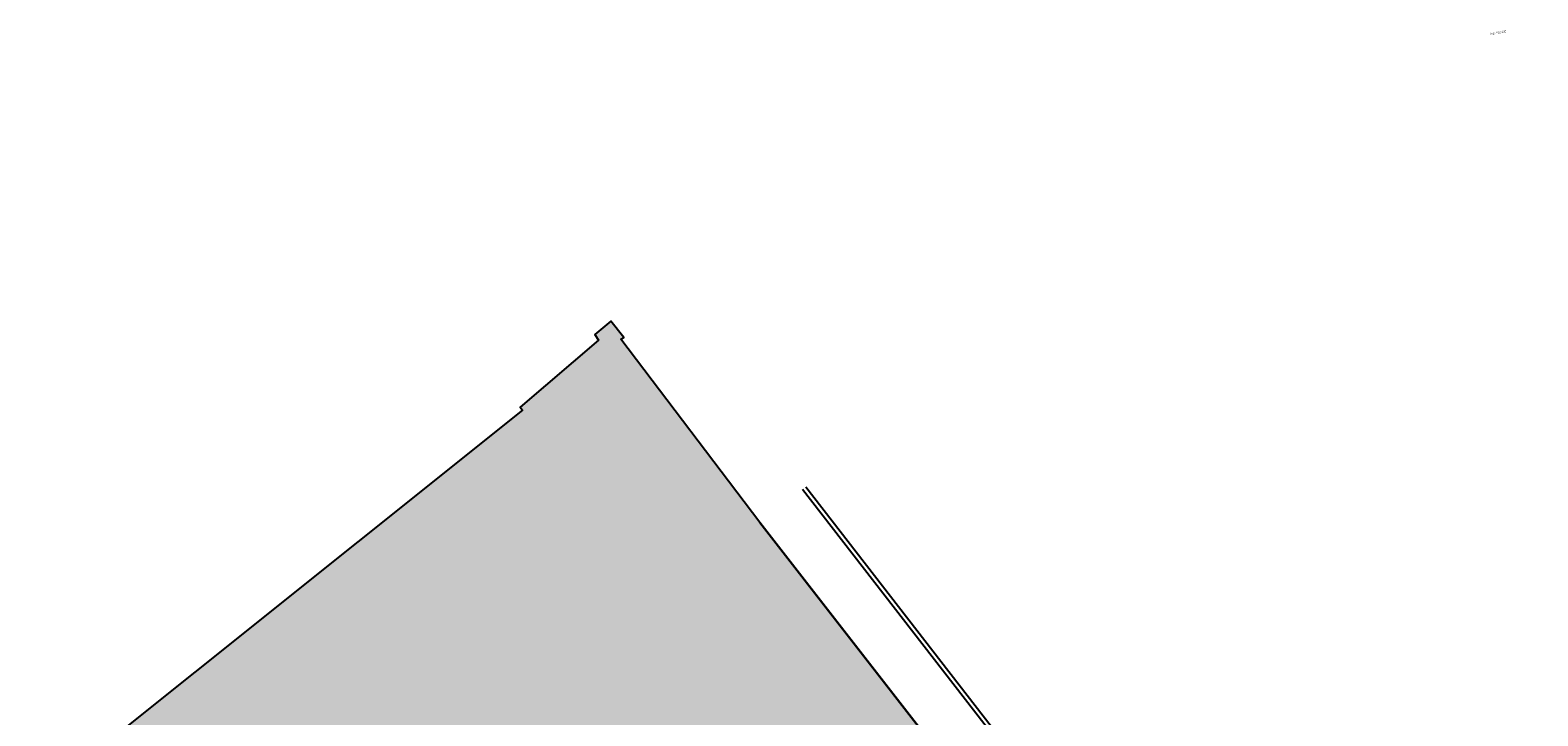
# Model space of a CAD drawing. Header units: millimetres. Extents: x -15755 to 202330, y -109616 to 54271.
# Tile 23 of 25: x -15755 to 20938, y 37592 to 54271. Entities that reach past the tile are written whole.
import ezdxf

# ---------------------------------------------------------------- set-up
doc = ezdxf.new("R2010")
doc.units = ezdxf.units.MM
doc.header["$LTSCALE"] = 0.5
for name, color, linetype in [('alg-arcering-beton', 251, 'Continuous'), ('stoeprand', 3, 'Continuous'), ('wap-boven-net', 1, 'Continuous')]:
    doc.layers.add(name, color=color, linetype=linetype)
doc.styles.add('Revittext_I', font='txt', dxfattribs={"height": 2.5})

msp = doc.modelspace()

# ---------------------------------------------------------------- hatches: boundary and pattern name
at = {"layer": 'stoeprand'}
h = msp.add_hatch(dxfattribs=at)
h.set_pattern_fill('CROSS', color=256, scale=20)
h.paths.add_polyline_path([(-15754.7, 35452.12), (-14929.7, 33881.12), (-13174.7, 32968.12), (-13274.7, 32615.12), (-1506.7, 29482.12), (-1437.7, 29583.12), (-1288.32, 29698.22), (510.3, 31084.12), (4414.24, 33719), (4670.09, 33891.66), (4788.03, 33971.25), (7112.82, 35726.22), (4557.84, 39009.16), (2002.87, 42292.11), (-1378.7, 46757.12), (-1306.7, 46798.12), (-1625.7, 47195.12), (-2014.7, 46871.12), (-1920.7, 46733.12), (-3829.7, 45100.12), (-3774.7, 45029.12)])

# ---------------------------------------------------------------- linework, layer by layer
at = {"color": 4, "flags": 128}
msp.add_lwpolyline([(-15754.7, 35452.12), (-14929.7, 33881.12), (-13174.7, 32968.12), (-13274.7, 32615.12), (-1506.7, 29482.12), (-1437.7, 29583.12), (-1288.32, 29698.22), (510.3, 31084.12), (4414.24, 33719), (4670.09, 33891.66), (4788.03, 33971.25), (7112.82, 35726.22), (4557.84, 39009.16), (2002.87, 42292.11), (-1378.7, 46757.12), (-1306.7, 46798.12), (-1625.7, 47195.12), (-2014.7, 46871.12), (-1920.7, 46733.12), (-3829.7, 45100.12), (-3774.7, 45029.12)], close=True, dxfattribs=at)
at = {"layer": 'alg-arcering-beton'}
msp.add_line((2002.87, 42292.11), (7112.82, 35726.22), dxfattribs=at)
at = {"layer": 'stoeprand'}
for p, q in [((20859.11, 20127.89), (3040.11, 43096.79)), ((20938.12, 20189.19), (3119.12, 43158.09))]:
    msp.add_line(p, q, dxfattribs=at)

# ---------------------------------------------------------------- texts
at = {"layer": 'wap-boven-net', "color": 7, "insert": (19788.77, 54142.68), "char_height": 50, "width": 1041.5605, "attachment_point": 7, "rotation": 9.299694, "line_spacing_factor": 0.931288, "style": 'Revittext_I'}
msp.add_mtext('hsp. *12-100', dxfattribs=at)

doc.saveas('drawing.dxf')
